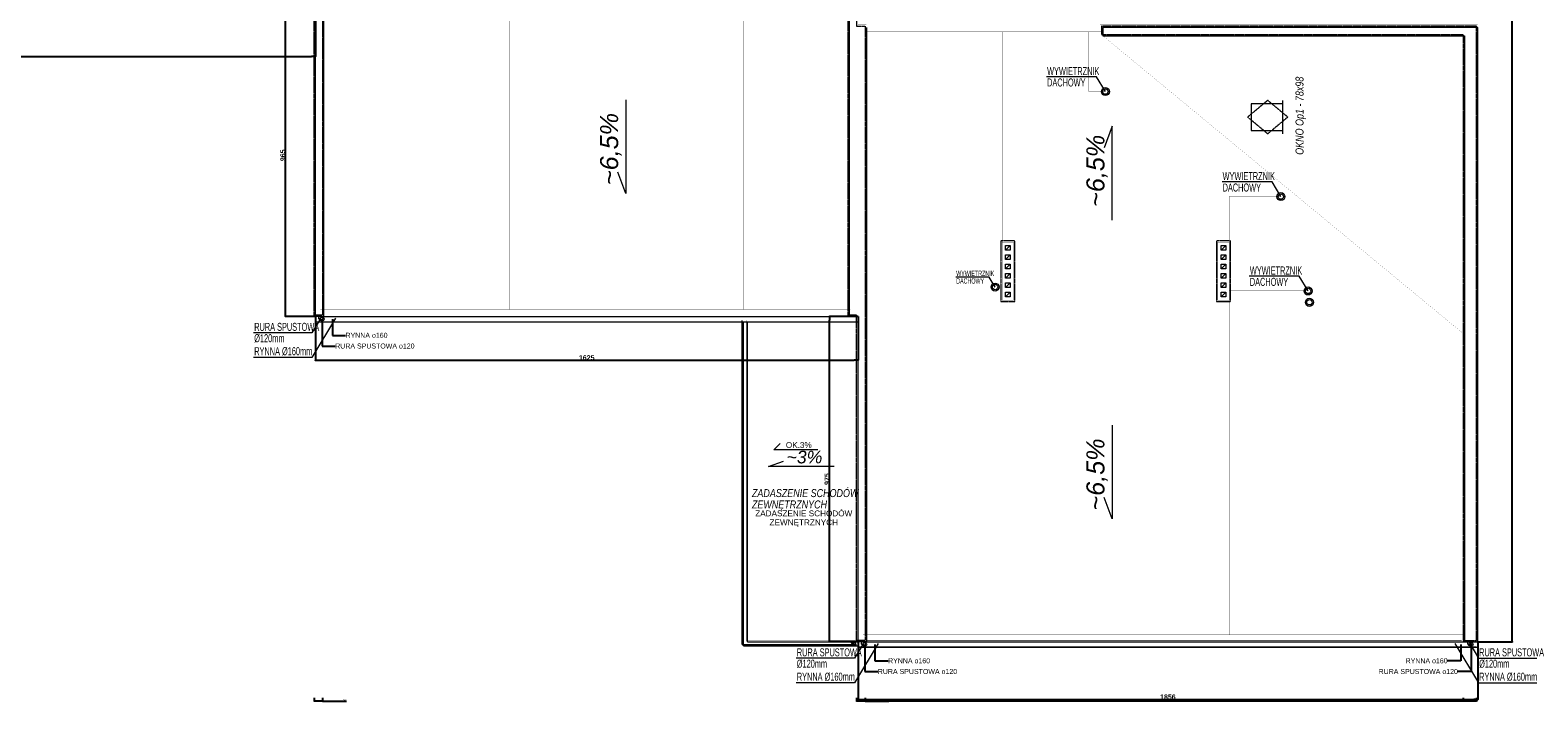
# Model space of a CAD drawing. Header units: millimetres. Extents: x 183299 to 1018155, y -286688 to 171278.
# Tile 2 of 100: x 240372 to 285526, y -115274 to -95153. Entities that reach past the tile are written whole.
import ezdxf

# ---------------------------------------------------------------- set-up
doc = ezdxf.new("R2010")
doc.units = ezdxf.units.MM
doc.header["$MEASUREMENT"] = 0
doc.linetypes.add('DASHED', pattern=[0.75, 0.5, -0.25])
for name, color, linetype, lineweight in [('AA_HATCH', 251, 'Continuous', 0), ('AA_OPIS', 251, 'Continuous', 0), ('AA_WIDOK', 254, 'Continuous', 0), ('AP wymiary', 40, 'Continuous', 0), ('E-ODGROMOWA', 5, 'Continuous', 25), ('grzejniki_Nr_Pióra__1', 7, 'Continuous', 13), ('inwentaryzacja_opisy_Nr_Pióra__20', 1, 'Continuous', 0), ('inwentaryzacja_sciany_Nr_Pióra__1', 7, 'Continuous', 13), ('Konstrukcja - Dach_Nr_Pióra__1', 7, 'Continuous', 13), ('Konstrukcja - Dach_Nr_Pióra__20', 1, 'Continuous', 0), ('Opisy - Ogólne_Nr_Pióra__20', 1, 'Continuous', 0)]:
    doc.layers.add(name, color=color, linetype=linetype, lineweight=lineweight)
doc.layers.add('inwentaryzacja_sciany', color=7, linetype='Continuous')
doc.layers.add('Wymiarowanie - Ogólne', color=7, linetype='Continuous')
doc.styles.add('arial', font='ariali.ttf', dxfattribs={"height": 10})
doc.styles.add('DIM07', font='romans.shx', dxfattribs={"width": 0.7})
doc.styles.add('Dimensions', font='arial.ttf', dxfattribs={"width": 0.8})
doc.styles.add('GENERATED_STYLE_1', font='arial.ttf')
doc.styles.add('GENERATED_STYLE_2', font='arialbd.ttf')
doc.dimstyles.new('arch100', dxfattribs={"dimscale": 2, "dimtxt": 24, "dimasz": 15, "dimexe": 5, "dimexo": 20, "dimgap": 4, "dimtad": 1, "dimdec": 1, "dimrnd": 0.5, "dimdsep": 46, "dimtxsty": 'Dimensions', "dimblk": 'ARCHTICK', "dimcen": 2.5, "dimazin": 0, "dimtfac": 1, "dimtdec": 1, "dimtmove": 1, "dimatfit": 3, "dimldrblk": 'NONE', "dimfxl": 50, "dimfxlon": 1, "dimarcsym": 0})
doc.dimstyles.new('GENERATED_STYLE__1', dxfattribs={"dimtxt": 150, "dimasz": 114, "dimexe": 0.18, "dimexo": 0, "dimgap": 0.09, "dimtad": 1, "dimtih": 1, "dimtoh": 1, "dimdec": 0, "dimlfac": 0.1, "dimzin": 0, "dimdsep": 46, "dimtxsty": 'GENERATED_STYLE_2', "dimblk": 'ARROWHEAD_11', "dimblk1": 'ARROWHEAD_11', "dimblk2": 'ARROWHEAD_11', "dimcen": 0.09, "dimclrd": 256, "dimclre": 256, "dimclrt": 256, "dimazin": 0, "dimtfac": 1, "dimtdec": 4, "dimtmove": 0, "dimatfit": 3, "dimfxl": 1, "dimtolj": 1, "dimtzin": 0, "dimarcsym": 0})
doc.dimstyles.new('GENERATED_STYLE__2', dxfattribs={"dimtxt": 150, "dimasz": 114, "dimexe": 0.18, "dimexo": 0, "dimgap": 0.09, "dimtad": 1, "dimdec": 0, "dimlfac": 0.1, "dimzin": 0, "dimdsep": 46, "dimtxsty": 'GENERATED_STYLE_2', "dimblk": 'ARROWHEAD_11', "dimblk1": 'ARROWHEAD_11', "dimblk2": 'ARROWHEAD_11', "dimcen": 0.09, "dimclrd": 256, "dimclre": 256, "dimclrt": 256, "dimazin": 0, "dimtfac": 1, "dimtdec": 4, "dimtmove": 0, "dimatfit": 3, "dimfxl": 1, "dimtolj": 1, "dimtzin": 0, "dimarcsym": 0})
doc.dimstyles.new('GENERATED_STYLE__4', dxfattribs={"dimtxt": 0.18, "dimasz": 91.2, "dimexe": 0.18, "dimexo": 0.0625, "dimgap": 0.09, "dimtad": 0, "dimtih": 1, "dimtoh": 1, "dimdec": 4, "dimzin": 0, "dimdsep": 46, "dimcen": 0.09, "dimadec": 0, "dimazin": 0, "dimtfac": 1, "dimtdec": 4, "dimtmove": 0, "dimatfit": 3, "dimldrblk": 'ARROWHEAD_5', "dimfxl": 1, "dimtolj": 1, "dimtzin": 0, "dimarcsym": 0})

# ---------------------------------------------------------------- blocks, each defined once
blk = doc.blocks.new('Ściana_306_2', base_point=(283725, -95326))
at = {"layer": 'inwentaryzacja_sciany_Nr_Pióra__1', "linetype": 'Continuous'}
for p, q in [((283725, -113476), (283725, -95076)), ((283325, -95326), (283325, -113476)), ((283325, -113476), (283725, -113476))]:
    blk.add_line(p, q, dxfattribs=at)
blk = doc.blocks.new('Ściana_303_2', base_point=(283725, -95326))
at = {"layer": 'inwentaryzacja_sciany_Nr_Pióra__1', "linetype": 'Continuous'}
for p, q in [((283725, -95076), (272495, -95076)), ((272495, -95076), (272495, -95326)), ((272495, -95326), (283325, -95326))]:
    blk.add_line(p, q, dxfattribs=at)
blk = doc.blocks.new('ARROWHEAD_11')
at = {"linetype": 'Continuous'}
blk.add_line((0, 0), (-1, 0), dxfattribs=at)
at = {"linetype": 'Continuous', "const_width": 0.25, "flags": 128}
blk.add_lwpolyline([(-0.125, 0, 1), (0.125, 0, 1)], format="xyb", close=True, dxfattribs=at)
blk = doc.blocks.new('*D779')
at = {"layer": 'Defpoints', "color": 0}
for p in [(283725, -17536), (284761, -17536), (283725, -113476)]:
    blk.add_point(p, dxfattribs=at)
at = {"layer": 'Wymiarowanie - Ogólne', "linetype": 'Continuous', "lineweight": -2}
for p, q in [((283725, -17536), (284761, -17536)), ((284761, -113362), (284761, -17650)), ((283725, -113476), (284761, -113476))]:
    blk.add_line(p, q, dxfattribs=at)
at = {"layer": 'Wymiarowanie - Ogólne', "lineweight": -2, "xscale": 114, "yscale": 114, "zscale": 114}
for p, rotation in [((284761, -17536), 90), ((284761, -113476), 270)]:
    blk.add_blockref('ARROWHEAD_11', p, dxfattribs=dict(at, rotation=rotation))
at = {"layer": 'Wymiarowanie - Ogólne', "insert": (284684, -65506), "char_height": 150, "attachment_point": 5, "rotation": 90, "style": 'GENERATED_STYLE_2'}
blk.add_mtext('\\A1;9594', dxfattribs=at)
blk = doc.blocks.new('*D780')
at = {"layer": 'Defpoints', "color": 0}
for p in [(265165, -113476), (283725, -113476), (283725, -115205)]:
    blk.add_point(p, dxfattribs=at)
at = {"layer": 'Wymiarowanie - Ogólne', "linetype": 'Continuous', "lineweight": -2}
for p, q in [((265165, -113476), (265165, -115206)), ((283725, -113476), (283725, -115206)), ((265279, -115205), (283611, -115205))]:
    blk.add_line(p, q, dxfattribs=at)
at = {"layer": 'Wymiarowanie - Ogólne', "lineweight": -2, "xscale": 114, "yscale": 114, "zscale": 114, "rotation": 180}
blk.add_blockref('ARROWHEAD_11', (265165, -115205), dxfattribs=at)
at = {"layer": 'Wymiarowanie - Ogólne', "lineweight": -2, "xscale": 114, "yscale": 114, "zscale": 114}
blk.add_blockref('ARROWHEAD_11', (283725, -115205), dxfattribs=at)
at = {"layer": 'Wymiarowanie - Ogólne', "insert": (274445, -115129), "char_height": 150, "attachment_point": 5, "style": 'GENERATED_STYLE_2'}
blk.add_mtext('\\A1;1856', dxfattribs=at)
blk = doc.blocks.new('*D781')
at = {"layer": 'Defpoints', "color": 0}
for p in [(248915, -103726), (265165, -103726), (265165, -105043)]:
    blk.add_point(p, dxfattribs=at)
at = {"layer": 'Wymiarowanie - Ogólne', "linetype": 'Continuous', "lineweight": -2}
for p, q in [((248915, -103726), (248915, -105043)), ((265165, -103726), (265165, -105043)), ((249029, -105043), (265051, -105043))]:
    blk.add_line(p, q, dxfattribs=at)
at = {"layer": 'Wymiarowanie - Ogólne', "lineweight": -2, "xscale": 114, "yscale": 114, "zscale": 114, "rotation": 180}
blk.add_blockref('ARROWHEAD_11', (248915, -105043), dxfattribs=at)
at = {"layer": 'Wymiarowanie - Ogólne', "lineweight": -2, "xscale": 114, "yscale": 114, "zscale": 114}
blk.add_blockref('ARROWHEAD_11', (265165, -105043), dxfattribs=at)
at = {"layer": 'Wymiarowanie - Ogólne', "insert": (257040, -104966), "char_height": 150, "attachment_point": 5, "style": 'GENERATED_STYLE_2'}
blk.add_mtext('\\A1;1625', dxfattribs=at)
blk = doc.blocks.new('*D782')
at = {"layer": 'Defpoints', "color": 0}
for p in [(230485, -94076), (248915, -94076), (248915, -95944)]:
    blk.add_point(p, dxfattribs=at)
at = {"layer": 'Wymiarowanie - Ogólne', "linetype": 'Continuous', "lineweight": -2}
for p, q in [((230485, -94076), (230485, -95945)), ((248915, -94076), (248915, -95945)), ((230599, -95944), (248801, -95944))]:
    blk.add_line(p, q, dxfattribs=at)
at = {"layer": 'Wymiarowanie - Ogólne', "lineweight": -2, "xscale": 114, "yscale": 114, "zscale": 114, "rotation": 180}
blk.add_blockref('ARROWHEAD_11', (230485, -95944), dxfattribs=at)
at = {"layer": 'Wymiarowanie - Ogólne', "lineweight": -2, "xscale": 114, "yscale": 114, "zscale": 114}
blk.add_blockref('ARROWHEAD_11', (248915, -95944), dxfattribs=at)
at = {"layer": 'Wymiarowanie - Ogólne', "insert": (239700, -95868), "char_height": 150, "attachment_point": 5, "style": 'GENERATED_STYLE_2'}
blk.add_mtext('\\A1;1843', dxfattribs=at)
blk = doc.blocks.new('*D788')
at = {"layer": 'Defpoints', "color": 0}
for p in [(264315, -103726), (265165, -103726), (265165, -113476)]:
    blk.add_point(p, dxfattribs=at)
at = {"layer": 'Wymiarowanie - Ogólne', "linetype": 'Continuous', "lineweight": -2}
for p, q in [((265165, -103726), (264315, -103726)), ((264315, -113362), (264315, -103840)), ((265165, -113476), (264315, -113476))]:
    blk.add_line(p, q, dxfattribs=at)
at = {"layer": 'Wymiarowanie - Ogólne', "lineweight": -2, "xscale": 114, "yscale": 114, "zscale": 114}
for p, rotation in [((264315, -103726), 90), ((264315, -113476), 270)]:
    blk.add_blockref('ARROWHEAD_11', p, dxfattribs=dict(at, rotation=rotation))
at = {"layer": 'Wymiarowanie - Ogólne', "insert": (264238, -108601), "char_height": 150, "attachment_point": 5, "rotation": 90, "style": 'GENERATED_STYLE_2'}
blk.add_mtext('\\A1;975', dxfattribs=at)
blk = doc.blocks.new('*D789')
at = {"layer": 'Defpoints', "color": 0}
for p in [(248017, -94076), (248915, -94076), (248915, -103726)]:
    blk.add_point(p, dxfattribs=at)
at = {"layer": 'Wymiarowanie - Ogólne', "linetype": 'Continuous', "lineweight": -2}
for p, q in [((248915, -94076), (248017, -94076)), ((248017, -103612), (248017, -94190)), ((248915, -103726), (248017, -103726))]:
    blk.add_line(p, q, dxfattribs=at)
at = {"layer": 'Wymiarowanie - Ogólne', "lineweight": -2, "xscale": 114, "yscale": 114, "zscale": 114}
for p, rotation in [((248017, -94076), 90), ((248017, -103726), 270)]:
    blk.add_blockref('ARROWHEAD_11', p, dxfattribs=dict(at, rotation=rotation))
at = {"layer": 'Wymiarowanie - Ogólne', "insert": (247940, -98901), "char_height": 150, "attachment_point": 5, "rotation": 90, "style": 'GENERATED_STYLE_2'}
blk.add_mtext('\\A1;965', dxfattribs=at)
blk = doc.blocks.new('ARROWHEAD_5')
at = {"linetype": 'Continuous'}
blk.add_line((0, 0), (-1, 0), dxfattribs=at)
blk.add_solid([(-1, 0.2679), (0, 0), (-1, -0.2679), (-1, 0.2679)], dxfattribs=at)
blk = doc.blocks.new('Op1')
at = {"layer": 'AA_OPIS', "linetype": 'DASHED', "ltscale": 0.5}
blk.add_lwpolyline([(65, 135), (15, 75), (65, 15), (115, 75), (65, 135)], dxfattribs=at)
at = {"layer": 'AA_WIDOK', "const_width": 0.3}
blk.add_lwpolyline([(0, 0), (130, 0), (130, 150), (0, 150)], close=True, dxfattribs=at)
blk.add_lwpolyline([(15, 15), (115, 15), (115, 135), (15, 135), (15, 15)], dxfattribs=at)
at = {"layer": 'AA_WIDOK'}
for points in [[(105, 125), (25, 125)], [(25, 125), (25, 30)], [(105, 30), (105, 125)], [(15, 30), (115, 30)]]:
    blk.add_lwpolyline(points, dxfattribs=at)
at = {"layer": 'AA_OPIS', "insert": (68.9, -8.3), "char_height": 24, "width": 450, "attachment_point": 2, "style": 'arial'}
blk.add_mtext('{\\W0.8;OKNO Op1 - 78x98}', dxfattribs=at)
blk = doc.blocks.new('_ARCHTICK')
at = {"color": 0, "linetype": 'ByBlock', "ltscale": 0.1, "const_width": 0.15}
blk.add_lwpolyline([(-0.5, -0.5), (0.5, 0.5)], dxfattribs=at)
blk = doc.blocks.new('*D7924')
at = {"layer": 'AP wymiary', "color": 0, "lineweight": -2}
for p, q in [((283285, -115257), (282323, -115257)), ((283285, -115157), (283285, -115267)), ((283685, -115257), (283285, -115257)), ((283685, -115157), (283685, -115267))]:
    blk.add_line(p, q, dxfattribs=at)
at = {"layer": 'Defpoints', "color": 0}
for p in [(283285, -113436), (283685, -113436), (283285, -115257)]:
    blk.add_point(p, dxfattribs=at)
at = {"layer": 'AP wymiary', "color": 0, "lineweight": -2, "xscale": 30, "yscale": 30, "zscale": 30, "rotation": 180}
blk.add_blockref('_ARCHTICK', (283285, -115257), dxfattribs=at)
at = {"layer": 'AP wymiary', "color": 0, "lineweight": -2, "xscale": 30, "yscale": 30, "zscale": 30}
blk.add_blockref('_ARCHTICK', (283685, -115257), dxfattribs=at)
at = {"layer": 'AP wymiary', "color": 0, "ltscale": 0.01, "insert": (282374, -115225), "char_height": 48, "attachment_point": 5, "style": 'Dimensions'}
blk.add_mtext('400', dxfattribs=at)
blk = doc.blocks.new('_None')
blk = doc.blocks.new('*D7925')
at = {"layer": 'AP wymiary', "color": 0, "lineweight": -2}
for p, q in [((265375, -115157), (265375, -115267)), ((283285, -115257), (265375, -115257)), ((283285, -115157), (283285, -115267))]:
    blk.add_line(p, q, dxfattribs=at)
at = {"layer": 'Defpoints', "color": 0}
for p in [(265375, -113436), (283285, -113436), (265375, -115257)]:
    blk.add_point(p, dxfattribs=at)
at = {"layer": 'AP wymiary', "color": 0, "lineweight": -2, "xscale": 30, "yscale": 30, "zscale": 30, "rotation": 180}
blk.add_blockref('_ARCHTICK', (265375, -115257), dxfattribs=at)
at = {"layer": 'AP wymiary', "color": 0, "lineweight": -2, "xscale": 30, "yscale": 30, "zscale": 30}
blk.add_blockref('_ARCHTICK', (283285, -115257), dxfattribs=at)
at = {"layer": 'AP wymiary', "color": 0, "ltscale": 0.01, "insert": (274330, -115225), "char_height": 48, "attachment_point": 5, "style": 'Dimensions'}
blk.add_mtext('17910', dxfattribs=at)
blk = doc.blocks.new('*D7926')
at = {"layer": 'AP wymiary', "color": 0, "lineweight": -2}
for p, q in [((265125, -115157), (265125, -115267)), ((265375, -115257), (265125, -115257)), ((265375, -115157), (265375, -115267)), ((265375, -115257), (266093, -115257))]:
    blk.add_line(p, q, dxfattribs=at)
at = {"layer": 'Defpoints', "color": 0}
for p in [(265125, -113436), (265375, -113436), (265125, -115257)]:
    blk.add_point(p, dxfattribs=at)
at = {"layer": 'AP wymiary', "color": 0, "lineweight": -2, "xscale": 30, "yscale": 30, "zscale": 30, "rotation": 180}
blk.add_blockref('_ARCHTICK', (265125, -115257), dxfattribs=at)
at = {"layer": 'AP wymiary', "color": 0, "lineweight": -2, "xscale": 30, "yscale": 30, "zscale": 30}
blk.add_blockref('_ARCHTICK', (265375, -115257), dxfattribs=at)
at = {"layer": 'AP wymiary', "color": 0, "ltscale": 0.01, "insert": (266042, -115225), "char_height": 48, "attachment_point": 5, "style": 'Dimensions'}
blk.add_mtext('250', dxfattribs=at)
blk = doc.blocks.new('*D7928')
at = {"layer": 'AP wymiary', "color": 0, "lineweight": -2}
for p, q in [((248875, -115157), (248875, -115267)), ((249125, -115257), (248875, -115257)), ((249125, -115157), (249125, -115267)), ((249125, -115257), (249842, -115257))]:
    blk.add_line(p, q, dxfattribs=at)
at = {"layer": 'Defpoints', "color": 0}
for p in [(248875, -103672), (249125, -103686), (248875, -115257)]:
    blk.add_point(p, dxfattribs=at)
at = {"layer": 'AP wymiary', "color": 0, "lineweight": -2, "xscale": 30, "yscale": 30, "zscale": 30, "rotation": 180}
blk.add_blockref('_ARCHTICK', (248875, -115257), dxfattribs=at)
at = {"layer": 'AP wymiary', "color": 0, "lineweight": -2, "xscale": 30, "yscale": 30, "zscale": 30}
blk.add_blockref('_ARCHTICK', (249125, -115257), dxfattribs=at)
at = {"layer": 'AP wymiary', "color": 0, "ltscale": 0.01, "insert": (249792, -115225), "char_height": 48, "attachment_point": 5, "style": 'Dimensions'}
blk.add_mtext('250', dxfattribs=at)
blk = doc.blocks.new('*D7936')
at = {"layer": 'AP wymiary', "color": 0, "lineweight": -2}
for p, q in [((213117, -94036), (213007, -94036)), ((213017, -94036), (213017, -103686)), ((213117, -103686), (213007, -103686))]:
    blk.add_line(p, q, dxfattribs=at)
at = {"layer": 'Defpoints', "color": 0}
for p in [(230695, -94036), (213017, -103686), (248875, -103686)]:
    blk.add_point(p, dxfattribs=at)
at = {"layer": 'AP wymiary', "color": 0, "lineweight": -2, "xscale": 30, "yscale": 30, "zscale": 30}
for p, rotation in [((213017, -94036), 90), ((213017, -103686), 270)]:
    blk.add_blockref('_ARCHTICK', p, dxfattribs=dict(at, rotation=rotation))
at = {"layer": 'AP wymiary', "color": 0, "ltscale": 0.01, "insert": (212985, -98861), "char_height": 48, "attachment_point": 5, "rotation": 90, "style": 'Dimensions'}
blk.add_mtext('9650', dxfattribs=at)

msp = doc.modelspace()

# ---------------------------------------------------------------- linework, layer by layer
at = {"layer": 'AA_HATCH'}
for points in [[(269585.05466, -101605.76422), (269725.05466, -101605.76422), (269725.05466, -101745.76422), (269585.05466, -101745.76422)], [(269585.05466, -101885.76422), (269725.05466, -101885.76422), (269725.05466, -102025.76422), (269585.05466, -102025.76422)], [(276045.05466, -101605.76422), (276185.05466, -101605.76422), (276185.05466, -101745.76422), (276045.05466, -101745.76422)], [(276045.05466, -101885.76422), (276185.05466, -101885.76422), (276185.05466, -102025.76422), (276045.05466, -102025.76422)], [(269585.05466, -102165.76422), (269725.05466, -102165.76422), (269725.05466, -102305.76422), (269585.05466, -102305.76422)], [(269585.05466, -102445.76422), (269725.05466, -102445.76422), (269725.05466, -102585.76422), (269585.05466, -102585.76422)], [(276045.05466, -102165.76422), (276185.05466, -102165.76422), (276185.05466, -102305.76422), (276045.05466, -102305.76422)], [(276045.05466, -102445.76422), (276185.05466, -102445.76422), (276185.05466, -102585.76422), (276045.05466, -102585.76422)], [(269585.05466, -102725.76422), (269725.05466, -102725.76422), (269725.05466, -102865.76422), (269585.05466, -102865.76422)], [(276045.05466, -102725.76422), (276185.05466, -102725.76422), (276185.05466, -102865.76422), (276045.05466, -102865.76422)], [(269585.05466, -103005.76422), (269725.05466, -103005.76422), (269725.05466, -103145.76422), (269585.05466, -103145.76422)], [(276045.05466, -103005.76422), (276185.05466, -103005.76422), (276185.05466, -103145.76422), (276045.05466, -103145.76422)]]:
    msp.add_lwpolyline(points, close=True, dxfattribs=at)
for points in [[(269725.05466, -101605.76422), (269585.05466, -101745.76422)], [(269725.05466, -101885.76422), (269585.05466, -102025.76422)], [(276185.05466, -101605.76422), (276045.05466, -101745.76422)], [(276185.05466, -101885.76422), (276045.05466, -102025.76422)], [(269725.05466, -102165.76422), (269585.05466, -102305.76422)], [(269725.05466, -102445.76422), (269585.05466, -102585.76422)], [(276185.05466, -102165.76422), (276045.05466, -102305.76422)], [(276185.05466, -102445.76422), (276045.05466, -102585.76422)], [(269725.05466, -102725.76422), (269585.05466, -102865.76422)], [(276185.05466, -102725.76422), (276045.05466, -102865.76422)], [(269725.05466, -103005.76422), (269585.05466, -103145.76422)], [(276185.05466, -103005.76422), (276045.05466, -103145.76422)]]:
    msp.add_lwpolyline(points, dxfattribs=at)
at = {"layer": 'AA_OPIS'}
for points in [[(272573.40134, -96993.22464), (272308.10624, -96551.43848), (270811.25785, -96551.43848)], [(258210.85997, -97237.59494), (258210.85997, -100046.24318), (257973.42186, -99404.73632)], [(272774.73629, -100842.4024), (272774.73629, -98033.75417), (272537.29818, -98675.26103)], [(277829.39379, -100139.69368), (277564.09869, -99697.90752), (276067.2503, -99697.90752)], [(269269.21567, -102847.35785), (269092.35227, -102552.83375), (268094.45335, -102552.83375)], [(278645.05466, -102965.76422), (278379.75957, -102523.97806), (276882.91117, -102523.97806)], [(249075.05466, -103775.76422), (248809.75957, -104217.55037), (247065.18065, -104217.55037)], [(249517.28808, -103775.76422), (248809.75957, -104953.98539), (247065.18065, -104953.98539)], [(272774.73629, -106987.59494), (272774.73629, -109796.24318), (272537.29818, -109154.73632)], [(264452.84191, -108225.6327), (262486.78814, -108225.6327), (262935.84294, -108059.42602)], [(265325.05466, -113525.76422), (265059.75957, -113967.55037), (263315.18065, -113967.55037)], [(265767.28808, -113525.76422), (265059.75957, -114703.98539), (263315.18065, -114703.98539)], [(283042.82125, -113525.76422), (283750.34976, -114703.98539), (285494.92868, -114703.98539)], [(283485.05466, -113525.76422), (283750.34976, -113967.55037), (285494.92868, -113967.55037)]]:
    msp.add_lwpolyline(points, dxfattribs=at)
at = {"layer": 'AA_WIDOK', "const_width": 5}
for points in [[(248585.05466, -75505.76422), (248915.05466, -75505.76422), (248915.05466, -85245.76422), (249165.05466, -85245.76422), (249165.05466, -103725.76422), (248835.05466, -103725.76422), (248835.05466, -94075.76422), (248585.05466, -94075.76422)], [(264835.05466, -103725.76422), (264835.05466, -85245.76422), (265165.05466, -85245.76422), (265165.05466, -94995.76422), (265415.05466, -94995.76422), (265415.05466, -113475.76422), (265085.05466, -113475.76422), (265085.05466, -103725.76422)], [(283245.05466, -95325.76422), (283245.05466, -113475.76422), (283725.05466, -113475.76422), (283725.05466, -94995.76422), (272415.05466, -94995.76422), (272415.05466, -95325.76422)]]:
    msp.add_lwpolyline(points, close=True, dxfattribs=at)
at = {"layer": 'AA_WIDOK', "linetype": 'DASHED'}
for points in [[(248625.05466, -75545.76422), (248875.05466, -75545.76422), (248875.05466, -85285.76422), (249125.05466, -85285.76422), (249125.05466, -103685.76422), (248875.05466, -103685.76422), (248875.05466, -94035.76422), (248625.05466, -94035.76422)], [(264875.05466, -103685.76422), (264875.05466, -85285.76422), (265125.05466, -85285.76422), (265125.05466, -95035.76422), (265375.05466, -95035.76422), (265375.05466, -113435.76422), (265125.05466, -113435.76422), (265125.05466, -103685.76422)]]:
    msp.add_lwpolyline(points, close=True, dxfattribs=at)
for points in [[(283285.05466, -95285.76422), (283285.05466, -113435.76422), (283685.05466, -113435.76422), (283685.05466, -95035.76422), (272455.05466, -95035.76422), (272455.05466, -95285.76422), (283285.05466, -95285.76422)], [(269865.05466, -103285.76422), (269865.05466, -101465.76422), (269445.05466, -101465.76422), (269445.05466, -103285.76422), (269865.05466, -103285.76422)], [(276325.05466, -103285.76422), (276325.05466, -101465.76422), (275905.05466, -101465.76422), (275905.05466, -103285.76422), (276325.05466, -103285.76422)]]:
    msp.add_lwpolyline(points, dxfattribs=at)
at = {"layer": 'AA_WIDOK', "const_width": 3}
for points in [[(272503.4569, -95325.76422), (283285.05466, -104235.76422)], [(249165.05466, -103685.76422), (264835.05466, -103685.76422)], [(249165.05466, -103695.76422), (264835.05466, -103695.76422)], [(261815.05466, -113435.76422), (261815.05466, -103845.76422)], [(248875.05466, -103855.76422), (265085.05466, -103855.76422)], [(265375.05466, -104235.76422), (283285.05466, -104235.76422)], [(261815.05466, -113435.76422), (265085.05466, -113435.76422)], [(265125.05466, -113605.76422), (265125.05466, -113475.76422)], [(265125.05466, -113605.76422), (283685.05466, -113605.76422)], [(265415.05466, -113435.76422), (283245.05466, -113435.76422)], [(265415.05466, -113445.76422), (283245.05466, -113445.76422)], [(283685.05466, -113605.76422), (283685.05466, -113475.76422)]]:
    msp.add_lwpolyline(points, dxfattribs=at)
at = {"layer": 'AA_WIDOK', "linetype": 'Continuous', "const_width": 3}
for points in [[(269925.05466, -103345.76422), (269925.05466, -101405.76422), (269385.05466, -101405.76422), (269385.05466, -103345.76422)], [(276385.05466, -103345.76422), (276385.05466, -101405.76422), (275845.05466, -101405.76422), (275845.05466, -103345.76422)]]:
    msp.add_lwpolyline(points, close=True, dxfattribs=at)
at = {"layer": 'AA_WIDOK', "color": 4, "const_width": 3}
msp.add_lwpolyline([(248875.05466, -103855.76422), (248875.05466, -103725.76422)], dxfattribs=at)
at = {"layer": 'AA_WIDOK', "linetype": 'Continuous'}
for points in [[(261695.05466, -113555.76422), (261695.05466, -103845.76422)], [(261695.05466, -113555.76422), (265125.05466, -113555.76422)]]:
    msp.add_lwpolyline(points, dxfattribs=at)
at = {"layer": 'AA_WIDOK'}
for centre, radius in [((272573.40134, -96993.22464), 120), ((272573.40134, -96993.22464), 80), ((277829.39379, -100139.69368), 120), ((277829.39379, -100139.69368), 80), ((269269.21567, -102847.35785), 120), ((269269.21567, -102847.35785), 80), ((278645.05466, -102965.76422), 120), ((278645.05466, -102965.76422), 80)]:
    msp.add_circle(centre, radius, dxfattribs=at)
at = {"layer": 'AA_WIDOK', "color": 4, "linetype": 'Continuous'}
msp.add_circle((249075.05466, -103775.76422), 60, dxfattribs=at)
at = {"layer": 'AA_WIDOK', "linetype": 'Continuous'}
for centre, radius in [((265014.28051, -113495.76422), 40), ((265325.05466, -113525.76422), 60), ((283485.05466, -113525.76422), 60)]:
    msp.add_circle(centre, radius, dxfattribs=at)
at = {"layer": 'E-ODGROMOWA', "const_width": 10}
for points in [[(254715.05466, -93625.76422), (254715.05466, -103515.76422)], [(261735.05466, -93625.76422), (261735.05466, -103515.76422)], [(272515.05466, -95205.76422), (265415.05466, -95205.76422)], [(269485.05466, -101505.76422), (269485.05466, -95205.76422)], [(272573.40134, -96993.22464), (272073.40134, -96993.22464), (272073.40134, -95205.76422)], [(277829.39379, -100139.69368), (276285.05466, -100139.69368), (276285.05466, -101505.76422)], [(278645.05466, -102965.76422), (276285.05466, -102965.76422)], [(276285.05466, -103245.76422), (276285.05466, -113265.76422)], [(264935.05466, -103515.76422), (249065.05466, -103515.76422)], [(265315.05466, -113265.76422), (283345.05466, -113265.76422)]]:
    msp.add_lwpolyline(points, dxfattribs=at)
for points in [[(269825.05466, -103245.76422), (269825.05466, -101505.76422), (269485.05466, -101505.76422), (269485.05466, -103245.76422)], [(276285.05466, -103245.76422), (276285.05466, -101505.76422), (275945.05466, -101505.76422), (275945.05466, -103245.76422)]]:
    msp.add_lwpolyline(points, close=True, dxfattribs=at)
at = {"layer": 'grzejniki_Nr_Pióra__1', "linetype": 'Continuous'}
for p, q in [((249165.05466, -103725.76422), (249165.05466, -85325.76422)), ((264915.05466, -103725.76422), (264915.05466, -85325.76422)), ((248915.05466, -103725.76422), (248915.05466, -94075.76422)), ((265415.05466, -95075.76422), (265415.05466, -113475.76422)), ((248915.05466, -103885.76422), (248915.05466, -103725.76422)), ((249165.05466, -103725.76422), (248915.05466, -103725.76422)), ((249165.05466, -103725.76422), (265165.05466, -103725.76422)), ((265165.05466, -103725.76422), (264915.05466, -103725.76422)), ((265165.05466, -113475.76422), (265165.05466, -103725.76422)), ((248915.05466, -103885.76422), (265165.05466, -103885.76422)), ((261735.05466, -113595.76422), (261735.05466, -103885.76422)), ((261855.05466, -113475.76422), (261855.05466, -103885.76422)), ((262648.02321, -107723.68345), (262837.05743, -107534.64922)), ((263961.61011, -107723.68345), (262648.02321, -107723.68345)), ((261735.05466, -113595.76422), (265165.05466, -113595.76422)), ((261855.05466, -113475.76422), (265165.05466, -113475.76422)), ((265165.05466, -113635.76422), (265165.05466, -113475.76422)), ((265415.05466, -113475.76422), (265165.05466, -113475.76422)), ((265165.05466, -113635.76422), (283725.05466, -113635.76422)), ((265415.05466, -113475.76422), (283325.05466, -113475.76422)), ((283725.05466, -113635.76422), (283725.05466, -113475.76422))]:
    msp.add_line(p, q, dxfattribs=at)
for centre, radius in [((278685.05466, -103305.76422), 120), ((278685.05466, -103305.76422), 80), ((249115.05466, -103805.76422), 60), ((265054.28051, -113535.76422), 40), ((265365.05466, -113555.76422), 60), ((283525.05466, -113555.76422), 60)]:
    msp.add_circle(centre, radius, dxfattribs=at)

# ---------------------------------------------------------------- block references
at = {"layer": 'AA_HATCH', "xscale": 10, "yscale": 10, "zscale": 10, "rotation": 90}
msp.add_blockref('Op1', (278185.05466, -98405.76422), dxfattribs=at)
at = {"layer": 'inwentaryzacja_sciany'}
for name in ['Ściana_303_2', 'Ściana_306_2']:
    msp.add_blockref(name, (283725.05466, -95325.76422), dxfattribs=at)

# ---------------------------------------------------------------- texts
at = {"layer": 'AA_OPIS', "attachment_point": 7}
for s, insert, char_height, width, line_spacing_factor, style in [('{\\fArial Narrow|b0|i0|c238|p34;WYWIETRZNIK\\PDACHOWY}', (270828.70674, -96843.23676, 0), 240, 2268.8905964, 0.85, 'DIM07'), ('{\\fArial Narrow|b0|i0|c238|p34;WYWIETRZNIK\\PDACHOWY}', (276084.69919, -99989.7058, 0), 240, 2268.8905964, 0.85, 'DIM07'), ('{\\fArial Narrow|b0|i0|c238|p34;WYWIETRZNIK\\PDACHOWY}', (268106.08594, -102747.36593, 0), 160, 1512.5937309, 0.85, 'DIM07'), ('{\\fArial Narrow|b0|i0|c238|p34;WYWIETRZNIK\\PDACHOWY}', (276900.36006, -102815.77634, 0), 240, 2268.8905964, 0.85, 'DIM07'), ('{\\fArial Narrow|b0|i0|c238|p34;RURA SPUSTOWA\\fArial Narrow|b0|i0|c0|p34; \\fArial Narrow|b0|i0|c238|p34;%%C120mm}', (247082.62953, -104509.34865, 0), 240, 2268.8905964, 0.85, 'DIM07'), ('{\\fArial Narrow|b0|i0|c238|p34;RYNNA\\fArial Narrow|b0|i0|c0|p34; \\fArial Narrow|b0|i0|c238|p34;%%C160mm}', (247082.62953, -104899.01374, 0), 240, 2268.8905964, 0.85, 'DIM07'), ('~3%', (263025.81402, -108135.60772), 378, 2494.4976134, 0.857143, 'arial'), ('{\\W0.8;ZADASZENIE SCHODÓW\\PZEWNĘTRZNYCH}', (261988.38982, -109552.54868), 240, 5630.2490318, 0.85, 'arial'), ('{\\fArial Narrow|b0|i0|c238|p34;RURA SPUSTOWA\\fArial Narrow|b0|i0|c0|p34; \\fArial Narrow|b0|i0|c238|p34;%%C120mm}', (263332.62953, -114259.34865, 0), 240, 2268.8905964, 0.85, 'DIM07'), ('{\\fArial Narrow|b0|i0|c238|p34;RURA SPUSTOWA\\fArial Narrow|b0|i0|c0|p34; \\fArial Narrow|b0|i0|c238|p34;%%C120mm}', (283767.79865, -114259.34865, 0), 240, 2268.8905964, 0.85, 'DIM07'), ('{\\fArial Narrow|b0|i0|c238|p34;RYNNA\\fArial Narrow|b0|i0|c0|p34; \\fArial Narrow|b0|i0|c238|p34;%%C160mm}', (263332.62953, -114649.01374, 0), 240, 2268.8905964, 0.85, 'DIM07'), ('{\\fArial Narrow|b0|i0|c238|p34;RYNNA\\fArial Narrow|b0|i0|c0|p34; \\fArial Narrow|b0|i0|c238|p34;%%C160mm}', (283767.79865, -114649.01374, 0), 240, 2268.8905964, 0.85, 'DIM07')]:
    msp.add_mtext(s, dxfattribs=dict(at, insert=insert, char_height=char_height, width=width, line_spacing_factor=line_spacing_factor, style=style))
at = {"layer": 'AA_OPIS', "char_height": 540, "width": 3563.5680192, "rotation": 90, "line_spacing_factor": 0.857143, "style": 'arial'}
for insert, attachment_point in [((258082.25286, -97633.81414), 9), ((272646.12918, -100446.1832), 7), ((272646.12918, -107383.81414), 9)]:
    msp.add_mtext('~6,5%', dxfattribs=dict(at, insert=insert, attachment_point=attachment_point))
at = {"layer": 'inwentaryzacja_opisy_Nr_Pióra__20', "linetype": 'Continuous', "insert": (263392.17098, -107580.90821), "char_height": 175, "attachment_point": 5, "style": 'GENERATED_STYLE_1'}
msp.add_mtext('{OK.3%}', dxfattribs=at)
at = {"layer": 'Konstrukcja - Dach_Nr_Pióra__20', "linetype": 'Continuous', "char_height": 150, "style": 'GENERATED_STYLE_1'}
for s, insert, width, attachment_point in [('{RYNNA o160}', (249816.70696, -104294.69715), 1216.4576581, 4), ('{RURA SPUSTOWA o120}', (249508.37677, -104615.51435), 2297.1529043, 4), ('{RYNNA o160}', (266066.70696, -114044.69715), 1216.4576581, 4), ('{RYNNA o160}', (282823.40237, -114044.69715), 1216.4576581, 6), ('{RURA SPUSTOWA o120}', (265758.37677, -114365.51435), 2297.1529043, 4), ('{RURA SPUSTOWA o120}', (283131.73256, -114365.51435), 2297.1529043, 6)]:
    msp.add_mtext(s, dxfattribs=dict(at, insert=insert, width=width, attachment_point=attachment_point))
at = {"layer": 'Opisy - Ogólne_Nr_Pióra__20', "linetype": 'Continuous', "insert": (263540.97219, -109788.44879), "char_height": 175, "attachment_point": 5, "line_spacing_factor": 0.918345, "style": 'GENERATED_STYLE_1'}
msp.add_mtext('{ZADASZENIE SCHODÓW\\PZEWNĘTRZNYCH}', dxfattribs=at)

# ---------------------------------------------------------------- dimensions: what is measured, and where the dimension line sits
at = {"layer": 'AP wymiary'}
dim = msp.add_linear_dim(base=(213017.29664, -103685.76422), p1=(230695.05466, -94035.76422), p2=(248875.05466, -103685.76422), angle=90, dimstyle='arch100', dxfattribs=at)
dim.commit()
dim.dimension.update_dxf_attribs({"geometry": '*D7936', "text_midpoint": (212984.79264, -98860.76422)})
for base, p1, p2, picture, middle in [((248875.05466, -115257.05984), (249125.05466, -103685.76422), (248875.05466, -103672.05451), '*D7928', (249791.86904, -115257.05984)), ((265125.05466, -115257.05984), (265375.05466, -113435.76422), (265125.05466, -113435.76422), '*D7926', (266042.45394, -115257.05984)), ((283285.05466, -115257.05984), (283685.05466, -113435.76422), (283285.05466, -113435.76422), '*D7924', (282373.73253, -115257.05984))]:
    dim = msp.add_linear_dim(base=base, p1=p1, p2=p2, dimstyle='arch100', dxfattribs=at)
    dim.commit()
    dim.dimension.update_dxf_attribs({"geometry": picture, "text_midpoint": middle, "dimtype": 160})
dim = msp.add_linear_dim(base=(265375.05466, -115257.05984), p1=(283285.05466, -113435.76422), p2=(265375.05466, -113435.76422), dimstyle='arch100', dxfattribs=at)
dim.commit()
dim.dimension.update_dxf_attribs({"geometry": '*D7925', "text_midpoint": (274330.05466, -115224.55584)})
at = {"layer": 'Wymiarowanie - Ogólne', "linetype": 'Continuous'}
for base, p1, p2, picture, middle in [((284761.20209, -17535.76422), (283725.05466, -113475.76422), (283725.05466, -17535.76422), '*D779', (284684.46209, -65505.76422)), ((248017.19633, -94075.76422), (248915.05466, -103725.76422), (248915.05466, -94075.76422), '*D789', (247940.45633, -98900.76422)), ((264314.96138, -103725.76422), (265165.05466, -113475.76422), (265165.05466, -103725.76422), '*D788', (264238.22138, -108600.76422))]:
    dim = msp.add_linear_dim(base=base, p1=p1, p2=p2, angle=90, dimstyle='GENERATED_STYLE__2', dxfattribs=at)
    dim.commit()
    dim.dimension.update_dxf_attribs({"geometry": picture, "text_midpoint": middle})
for base, p1, p2, picture, middle in [((248915.05466, -95944.46501), (230485.05466, -94075.76422), (248915.05466, -94075.76422), '*D782', (239700.05466, -95867.72501)), ((265165.05466, -105042.7098), (248915.05466, -103725.76422), (265165.05466, -103725.76422), '*D781', (257040.05466, -104966.1198)), ((283725.05466, -115205.41407), (265165.05466, -113475.76422), (283725.05466, -113475.76422), '*D780', (274445.05466, -115128.67407))]:
    dim = msp.add_linear_dim(base=base, p1=p1, p2=p2, dimstyle='GENERATED_STYLE__1', dxfattribs=at)
    dim.commit()
    dim.dimension.update_dxf_attribs({"geometry": picture, "text_midpoint": middle})

# ---------------------------------------------------------------- leaders
at = {"layer": 'Konstrukcja - Dach_Nr_Pióra__1', "linetype": 'Continuous', "annotation_type": 0, "has_hookline": 1}
for points, hookline_direction, text_width in [([(249115.05466, -103805.76422), (249115.05466, -104615.51435), (249508.28677, -104615.51435)], 0, 1833.6), ([(249423.38486, -103805.76422), (249423.38486, -104294.69715), (249816.61696, -104294.69715)], 0, 716.7), ([(265365.05466, -113555.76422), (265365.05466, -114365.51435), (265758.28677, -114365.51435)], 0, 1833.6), ([(265673.38486, -113555.76422), (265673.38486, -114044.69715), (266066.61696, -114044.69715)], 0, 716.7), ([(283525.05466, -113555.76422), (283525.05466, -114365.51435), (283131.82256, -114365.51435)], 1, 1833.6), ([(283216.72447, -113555.76422), (283216.72447, -114044.69715), (282823.49237, -114044.69715)], 1, 716.7)]:
    msp.add_leader(points, dimstyle='GENERATED_STYLE__4', dxfattribs=dict(at, hookline_direction=hookline_direction, text_width=text_width))

doc.saveas('drawing.dxf')
